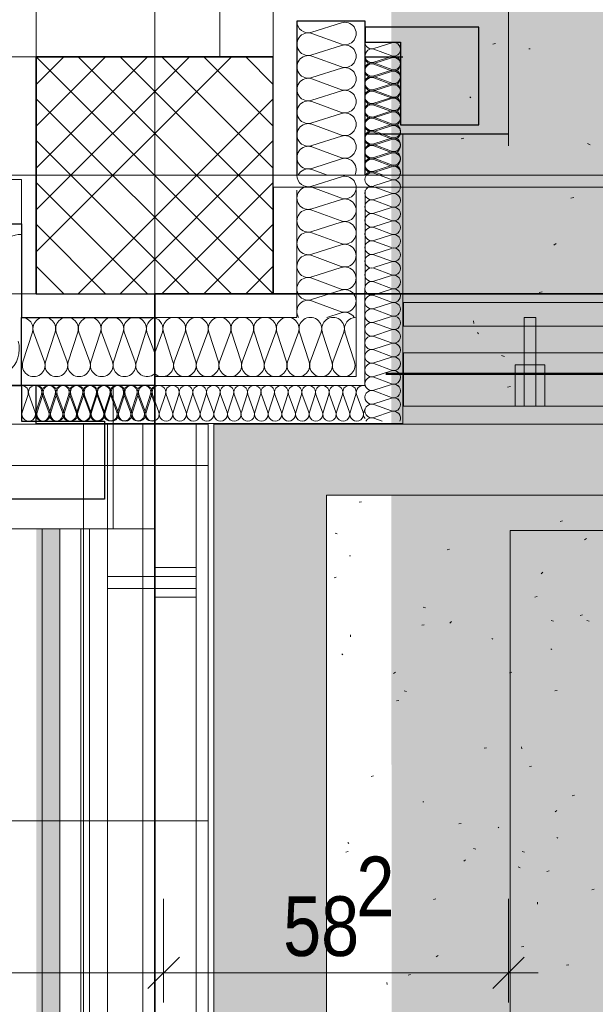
# Model space of a CAD drawing. Extents: x -420 to 300, y 62 to 1112.
# Tile 226 of 256: x -3 to 17, y 746 to 780. Entities that reach past the tile are written whole.
import ezdxf
from ezdxf.lldxf.tags import DXFTag

# ---------------------------------------------------------------- set-up
doc = ezdxf.new("R2010")
doc.units = 0
doc.layers.get('0').update_dxf_attribs({"lineweight": 13})
for name, color, linetype, lineweight, true_color in [('00_E_ST_Handlaufleuchte–Handlauf-Position', 7, 'Continuous', 5, 0x0000b2), ('30 -33 Aussenwände- 3 Aussenstützen', 7, 'Continuous', 50, 0x0000dd), ('30 -33 Aussenwände- 7 Fassade_ Elemente', 7, 'Continuous', 9, 0x00aacc), ('30 -34 Innenwände- 6 Elemente', 7, 'Continuous', 9, 0xff6633), ('30 -35 Decken- 1 Konstruktion-Träger- Stahlbeton', 7, 'Continuous', 13, 0x33aa00), ('30 -36 Dächer- 1 Konstruktion', 7, 'Continuous', 35, 0x6666cc), ('30 -36 Dächer- 3 Dachbeläge', 7, 'Continuous', 15, 0x9999ff), ('30 -36 Dächer- 4 Dachbekleidungen', 7, 'Continuous', 9, 0xccccff), ('60- 61 allgemeine Ausstattung- 4 Terrassen', 9, 'Continuous', 9, 0x808080), ('70 -72 Beschriftung- 1 Beschriftung allgemein', 7, 'Continuous', 9, 0xff6633), ('70 -76 Bemaßung- 2 Allgemein', 9, 'Continuous', 5, 0x808080), ('iwb_Layout BA_Markierung', 7, 'Continuous', 9, 0xbadcdc)]:
    doc.layers.add(name, color=color, linetype=linetype, lineweight=lineweight, true_color=true_color)
doc.layers.add('70 -71 Achsen- 1 Gebäudeachsen', color=7, linetype='STRICHPUNKT2-A06CPUWML0', lineweight=18)
doc.styles.get("Standard").update_dxf_attribs({"font": 'ARIALN.TTF'})
tags = doc.linetypes.add('grob-A06CPUWHL0', pattern=[14, 3, -8, 3]).pattern_tags.tags
tags[8:9] = [DXFTag(74, 4), DXFTag(75, 0), DXFTag(340, '0'), DXFTag(46, 0.0), DXFTag(50, 0.0), DXFTag(44, 0.0), DXFTag(45, 0.0)]
tags[6:7] = [DXFTag(74, 4), DXFTag(75, 0), DXFTag(340, '0'), DXFTag(46, 0.0), DXFTag(50, 0.0), DXFTag(44, 0.0), DXFTag(45, 0.0)]
tags[4:5] = [DXFTag(74, 4), DXFTag(75, 0), DXFTag(340, '0'), DXFTag(46, 0.0), DXFTag(50, 0.0), DXFTag(44, 0.0), DXFTag(45, 0.0)]
tags = doc.linetypes.add('STRICHPUNKT2-A06CPUWML0', pattern=[12.7, 6.35, -3.175, 0, -3.175]).pattern_tags.tags
tags[10:11] = [DXFTag(74, 4), DXFTag(75, 0), DXFTag(340, '0'), DXFTag(46, 0.0), DXFTag(50, 0.0), DXFTag(44, 0.0), DXFTag(45, 0.0)]
tags[8:9] = [DXFTag(74, 4), DXFTag(75, 0), DXFTag(340, '0'), DXFTag(46, 0.0), DXFTag(50, 0.0), DXFTag(44, 0.0), DXFTag(45, 0.0)]
tags[6:7] = [DXFTag(74, 4), DXFTag(75, 0), DXFTag(340, '0'), DXFTag(46, 0.0), DXFTag(50, 0.0), DXFTag(44, 0.0), DXFTag(45, 0.0)]
tags[4:5] = [DXFTag(74, 4), DXFTag(75, 0), DXFTag(340, '0'), DXFTag(46, 0.0), DXFTag(50, 0.0), DXFTag(44, 0.0), DXFTag(45, 0.0)]

# ---------------------------------------------------------------- blocks, each defined once
blk = doc.blocks.new('Polygon-A06CPUWBL0', base_point=(9.64, 86.518))
at = {"color": 0, "linetype": 'ByBlock', "lineweight": -2, "ltscale": 0.13}
blk.add_solid([(9.807, 86.695), (9.64, 1083.814), (76.501, 86.518), (76.501, 1083.814)], dxfattribs=at)
blk = doc.blocks.new('Referenz-A06CPUWNL0', base_point=(-395.238, 76.953))
at = {"layer": '30 -33 Aussenwände- 3 Aussenstützen', "color": 0, "lineweight": 9}
for p, q in [((-2.298, 778.453), (5.702, 770.453)), ((4.288, 778.453), (-2.298, 771.868)), ((2.874, 778.453), (-2.298, 773.282)), ((1.46, 778.453), (-2.298, 774.696)), ((0.045, 778.453), (-2.298, 776.11)), ((-1.369, 778.453), (-2.298, 777.524)), ((-0.884, 778.453), (5.702, 771.868)), ((0.531, 778.453), (5.702, 773.282)), ((1.945, 778.453), (5.702, 774.696)), ((3.359, 778.453), (5.702, 776.11)), ((4.773, 778.453), (5.702, 777.524)), ((-2.298, 777.039), (4.288, 770.453)), ((5.702, 777.039), (-0.884, 770.453)), ((-2.298, 775.625), (2.874, 770.453)), ((5.702, 775.625), (0.531, 770.453)), ((1.702, 775.453), (1.702, 773.453)), ((-2.298, 774.211), (1.46, 770.453)), ((0.702, 774.453), (2.702, 774.453)), ((5.702, 774.211), (1.945, 770.453)), ((-2.298, 772.797), (0.045, 770.453)), ((5.702, 772.797), (3.359, 770.453)), ((-2.298, 771.382), (-1.369, 770.453)), ((5.702, 771.382), (4.773, 770.453))]:
    blk.add_line(p, q, dxfattribs=at)
at = {"layer": '30 -33 Aussenwände- 3 Aussenstützen', "color": 0, "linetype": 'Continuous', "lineweight": 25, "ltscale": 0.25}
for p, q in [((5.702, 778.453), (-2.298, 778.453)), ((-2.298, 778.453), (-2.298, 770.453)), ((5.702, 770.453), (5.702, 778.453)), ((-2.298, 770.453), (5.702, 770.453))]:
    blk.add_line(p, q, dxfattribs=at)
at = {"layer": '30 -33 Aussenwände- 7 Fassade_ Elemente', "color": 0, "linetype": 'grob-A06CPUWHL0', "ltscale": 0.13}
blk.add_line((13.642, 775.453), (13.642, 833.453), dxfattribs=at)
at = {"layer": '30 -33 Aussenwände- 7 Fassade_ Elemente', "color": 0, "linetype": 'Continuous', "lineweight": 18, "ltscale": 0.18}
for p, q in [((3.902, 778.453), (3.902, 780.853)), ((5.702, 780.853), (5.702, 778.453)), ((5.702, 778.453), (3.902, 778.453))]:
    blk.add_line(p, q, dxfattribs=at)
at = {"layer": '30 -33 Aussenwände- 7 Fassade_ Elemente', "color": 0, "linetype": 'Continuous', "lineweight": 25, "ltscale": 0.25}
for p, q in [((8.802, 779.653), (6.502, 779.653)), ((6.502, 779.653), (6.502, 774.453)), ((8.802, 774.453), (8.802, 779.653)), ((12.642, 779.453), (8.802, 779.453)), ((8.802, 779.453), (8.802, 778.953)), ((12.642, 776.153), (12.642, 779.453)), ((8.802, 778.953), (10.002, 778.953)), ((10.002, 778.953), (10.002, 776.153)), ((8.799, 778.45), (10.079, 778.45)), ((10.002, 776.153), (12.642, 776.153)), ((8.802, 775.853), (13.642, 775.853)), ((-145.798, 772.813), (-2.798, 772.813)), ((-2.798, 772.813), (-2.798, 769.653)), ((-2.798, 769.653), (1.702, 769.653)), ((-2.798, 767.353), (-2.798, 769.653)), ((-2.798, 769.653), (1.702, 769.653)), ((1.702, 767.353), (-150.298, 767.353)), ((-3.298, 767.353), (-2.798, 767.353)), ((1.702, 767.353), (-2.798, 767.353)), ((-2.798, 767.353), (-2.798, 766.153)), ((-2.298, 766.073), (-2.298, 767.353)), ((-2.798, 766.153), (0.002, 766.153)), ((0.002, 766.153), (0.002, 763.513)), ((0.002, 763.513), (-3.298, 763.513))]:
    blk.add_line(p, q, dxfattribs=at)
at = {"layer": '30 -33 Aussenwände- 7 Fassade_ Elemente', "color": 0, "linetype": 'Continuous', "ltscale": 0.13}
for p, q in [((7.002, 779.284), (8.002, 779.605)), ((8.002, 778.877), (7.002, 779.246)), ((7.002, 778.518), (8.002, 778.839)), ((9.102, 778.732), (9.703, 778.924)), ((8.002, 778.111), (7.002, 778.48)), ((9.702, 778.487), (9.102, 778.709)), ((9.099, 778.228), (9.699, 778.421)), ((9.699, 777.984), (9.099, 778.206)), ((9.102, 778.272), (9.702, 778.464)), ((9.702, 778.027), (9.102, 778.249)), ((7.002, 777.752), (8.002, 778.073)), ((9.099, 777.769), (9.699, 777.962)), ((9.099, 777.769), (9.699, 777.962)), ((9.102, 777.812), (9.702, 778.005)), ((8.002, 777.345), (7.002, 777.714)), ((9.699, 777.524), (9.099, 777.746)), ((9.699, 777.524), (9.099, 777.746)), ((9.099, 777.309), (9.699, 777.502)), ((9.101, 777.353), (9.702, 777.545)), ((9.702, 777.568), (9.102, 777.79)), ((7.002, 776.986), (8.002, 777.307)), ((9.699, 777.065), (9.099, 777.287)), ((9.701, 777.108), (9.101, 777.33)), ((8.002, 776.578), (7.002, 776.948)), ((9.099, 776.849), (9.699, 777.042)), ((9.699, 776.605), (9.099, 776.827)), ((9.101, 776.893), (9.701, 777.085)), ((9.701, 776.648), (9.101, 776.871)), ((7.002, 776.22), (8.002, 776.541)), ((9.099, 776.39), (9.699, 776.583)), ((9.101, 776.433), (9.701, 776.626)), ((8.002, 775.812), (7.002, 776.182)), ((9.699, 776.146), (9.099, 776.367)), ((9.1, 775.974), (9.7, 776.166)), ((9.7, 776.189), (9.101, 776.411)), ((9.099, 775.93), (9.699, 776.123)), ((9.699, 775.686), (9.099, 775.908)), ((9.7, 775.729), (9.1, 775.951)), ((10.082, 775.853), (10.082, 766.073)), ((7.002, 775.454), (8.002, 775.775)), ((9.099, 775.471), (9.699, 775.663)), ((9.1, 775.514), (9.7, 775.707)), ((9.7, 775.269), (9.1, 775.492)), ((1.702, 773.453), (1.702, 775.453)), ((1.702, 773.453), (1.702, 775.453)), ((1.702, 773.453), (1.702, 775.453)), ((8.002, 775.046), (7.002, 775.416)), ((9.699, 775.226), (9.099, 775.448)), ((9.099, 775.011), (9.699, 775.204)), ((9.1, 775.055), (9.7, 775.247)), ((7.002, 774.687), (8.002, 775.009)), ((9.699, 774.767), (9.099, 774.988)), ((9.699, 774.81), (9.1, 775.032)), ((7.002, 774.65), (7.534, 774.453)), ((9.099, 774.595), (9.699, 774.787)), ((9.099, 774.551), (9.699, 774.744)), ((9.099, 774.572), (9.421, 774.453)), ((9.699, 774.307), (9.099, 774.529)), ((-2.798, 774.313), (-145.798, 774.313)), ((-2.798, 767.353), (-2.798, 774.313)), ((2.702, 774.453), (0.702, 774.453)), ((0.702, 774.453), (2.702, 774.453)), ((2.702, 774.453), (0.702, 774.453)), ((7.002, 774.084), (8.003, 774.405)), ((9.099, 774.092), (9.699, 774.285)), ((6.502, 773.953), (6.499, 769.653)), ((8.002, 773.676), (7.002, 774.047)), ((8.502, 773.952), (8.497, 767.653)), ((8.802, 773.952), (8.797, 767.353)), ((9.699, 773.847), (9.099, 774.069)), ((9.099, 773.632), (9.699, 773.825)), ((7.002, 773.318), (8.002, 773.639)), ((7.002, 773.318), (8.002, 773.639)), ((9.699, 773.388), (9.099, 773.61)), ((8.001, 772.91), (7.002, 773.281)), ((8.001, 772.91), (7.002, 773.281)), ((9.099, 773.172), (9.699, 773.365)), ((7.001, 772.552), (8.001, 772.873)), ((9.699, 772.928), (9.099, 773.15)), ((9.099, 772.713), (9.699, 772.906)), ((8.001, 772.144), (7.001, 772.515)), ((9.699, 772.468), (9.099, 772.69)), ((9.099, 772.253), (9.699, 772.446)), ((9.699, 772.009), (9.099, 772.231)), ((7.001, 771.786), (8.001, 772.107)), ((7.001, 771.786), (8.001, 772.107)), ((9.099, 771.794), (9.699, 771.986)), ((8, 771.378), (7.001, 771.749)), ((8, 771.378), (7.001, 771.749)), ((9.699, 771.549), (9.099, 771.771)), ((9.099, 771.334), (9.699, 771.527)), ((7, 771.02), (8, 771.341)), ((7, 771.02), (8, 771.341)), ((9.699, 771.09), (9.099, 771.311)), ((8, 770.612), (7, 770.982)), ((9.099, 770.874), (9.699, 771.067)), ((9.699, 770.63), (9.099, 770.852)), ((6.999, 770.254), (8, 770.575)), ((9.099, 770.415), (9.699, 770.607)), ((7.999, 769.846), (6.999, 770.216)), ((9.699, 770.17), (9.099, 770.392)), ((9.099, 769.955), (9.699, 770.148)), ((9.699, 769.711), (9.099, 769.932)), ((6.499, 769.653), (1.702, 769.653)), ((7.513, 769.653), (7.999, 769.808)), ((9.099, 769.495), (9.699, 769.688)), ((9.699, 769.251), (9.099, 769.473)), ((9.099, 769.036), (9.699, 769.229)), ((-2.428, 769.153), (-2.75, 768.153)), ((-2.021, 768.153), (-2.391, 769.153)), ((-1.662, 769.153), (-1.983, 768.153)), ((-1.662, 769.153), (-1.983, 768.153)), ((-1.255, 768.153), (-1.625, 769.153)), ((-1.255, 768.153), (-1.625, 769.153)), ((-0.896, 769.153), (-1.217, 768.153)), ((-0.489, 768.153), (-0.859, 769.153)), ((-0.13, 769.153), (-0.451, 768.153)), ((-0.13, 769.153), (-0.451, 768.153)), ((0.277, 768.153), (-0.092, 769.153)), ((0.277, 768.153), (-0.092, 769.153)), ((0.636, 769.153), (0.315, 768.153)), ((0.636, 769.153), (0.315, 768.153)), ((1.043, 768.153), (0.674, 769.153)), ((1.402, 769.153), (1.081, 768.153)), ((1.44, 769.153), (1.702, 768.443)), ((1.959, 769.153), (1.702, 768.458)), ((1.997, 769.153), (2.318, 768.153)), ((2.356, 768.153), (2.726, 769.153)), ((2.763, 769.153), (3.084, 768.153)), ((2.763, 769.153), (3.084, 768.153)), ((3.122, 768.153), (3.492, 769.153)), ((3.122, 768.153), (3.492, 769.153)), ((3.529, 769.153), (3.85, 768.153)), ((3.529, 769.153), (3.85, 768.153)), ((3.888, 768.153), (4.258, 769.153)), ((4.295, 769.153), (4.616, 768.153)), ((4.654, 768.153), (5.024, 769.153)), ((5.061, 769.153), (5.383, 768.153)), ((5.42, 768.153), (5.79, 769.153)), ((5.827, 769.153), (6.149, 768.153)), ((6.186, 768.153), (6.556, 769.153)), ((6.593, 769.153), (6.915, 768.153)), ((6.952, 768.153), (7.322, 769.153)), ((6.952, 768.153), (7.322, 769.153)), ((7.359, 769.153), (7.681, 768.153)), ((7.359, 769.153), (7.681, 768.153)), ((7.718, 768.153), (8.088, 769.153)), ((8.125, 769.153), (8.447, 768.153)), ((9.699, 768.791), (9.099, 769.013)), ((9.099, 768.576), (9.699, 768.769)), ((9.699, 768.332), (9.099, 768.554)), ((9.099, 768.116), (9.699, 768.309)), ((9.699, 767.872), (9.099, 768.094)), ((9.099, 767.657), (9.699, 767.85)), ((8.497, 767.653), (1.702, 767.653)), ((9.699, 767.413), (9.099, 767.634)), ((0.302, 767.353), (-2.798, 767.353)), ((-2.298, 766.073), (-2.298, 767.353)), ((0.302, 762.513), (0.302, 767.353)), ((8.797, 767.353), (1.702, 767.353)), ((9.099, 767.197), (9.699, 767.39)), ((9.099, 767.197), (9.699, 767.39)), ((9.699, 766.953), (9.099, 767.175)), ((9.699, 766.953), (9.099, 767.175)), ((-2.576, 767.053), (-2.768, 766.453)), ((-2.331, 766.453), (-2.553, 767.053)), ((-2.116, 767.054), (-2.309, 766.453)), ((-2.116, 767.054), (-2.309, 766.453)), ((-2.076, 767.053), (-2.269, 766.453)), ((-1.871, 766.454), (-2.094, 767.054)), ((-1.871, 766.454), (-2.094, 767.054)), ((-1.832, 766.453), (-2.053, 767.053)), ((-1.657, 767.054), (-1.849, 766.454)), ((-1.616, 767.053), (-1.809, 766.453)), ((-1.616, 767.053), (-1.809, 766.453)), ((-1.412, 766.454), (-1.634, 767.054)), ((-1.372, 766.453), (-1.594, 767.053)), ((-1.372, 766.453), (-1.594, 767.053)), ((-1.197, 767.054), (-1.389, 766.454)), ((-1.157, 767.053), (-1.35, 766.453)), ((-0.952, 766.455), (-1.174, 767.054)), ((-0.912, 766.453), (-1.134, 767.053)), ((-0.737, 767.055), (-0.93, 766.455)), ((-0.697, 767.053), (-0.89, 766.453)), ((-0.493, 766.455), (-0.715, 767.055)), ((-0.453, 766.453), (-0.675, 767.053)), ((-0.278, 767.055), (-0.47, 766.455)), ((-0.237, 767.053), (-0.43, 766.453)), ((-0.033, 766.455), (-0.255, 767.055)), ((0.007, 766.453), (-0.215, 767.053)), ((0.182, 767.055), (-0.01, 766.455)), ((0.222, 767.053), (0.029, 766.453)), ((0.427, 766.456), (0.204, 767.055)), ((0.467, 766.453), (0.245, 767.053)), ((0.642, 767.056), (0.449, 766.456)), ((0.642, 767.056), (0.449, 766.456)), ((0.682, 767.053), (0.489, 766.453)), ((0.886, 766.456), (0.664, 767.056)), ((0.886, 766.456), (0.664, 767.056)), ((0.926, 766.453), (0.704, 767.053)), ((1.101, 767.056), (0.909, 766.456)), ((1.101, 767.056), (0.909, 766.456)), ((1.141, 767.053), (0.949, 766.453)), ((1.346, 766.456), (1.124, 767.056)), ((1.386, 766.453), (1.164, 767.053)), ((1.561, 767.056), (1.368, 766.456)), ((1.601, 767.053), (1.408, 766.453)), ((1.583, 767.056), (1.703, 766.735)), ((1.845, 766.453), (1.624, 767.053)), ((2.061, 767.053), (1.868, 766.453)), ((2.305, 766.453), (2.083, 767.053)), ((2.52, 767.053), (2.328, 766.453)), ((2.765, 766.453), (2.543, 767.053)), ((2.98, 767.053), (2.787, 766.453)), ((3.224, 766.453), (3.002, 767.053)), ((3.44, 767.053), (3.247, 766.453)), ((3.684, 766.453), (3.462, 767.053)), ((3.899, 767.053), (3.706, 766.453)), ((4.144, 766.453), (3.922, 767.053)), ((4.359, 767.053), (4.166, 766.453)), ((4.603, 766.453), (4.381, 767.053)), ((4.819, 767.053), (4.626, 766.453)), ((5.063, 766.453), (4.841, 767.053)), ((5.278, 767.053), (5.085, 766.453)), ((5.522, 766.453), (5.301, 767.053)), ((5.738, 767.053), (5.545, 766.453)), ((5.982, 766.453), (5.76, 767.053)), ((6.197, 767.053), (6.005, 766.453)), ((6.442, 766.453), (6.22, 767.053)), ((6.657, 767.053), (6.464, 766.453)), ((6.901, 766.453), (6.68, 767.053)), ((7.117, 767.053), (6.924, 766.453)), ((7.361, 766.453), (7.139, 767.053)), ((7.576, 767.053), (7.383, 766.453)), ((7.576, 767.053), (7.383, 766.453)), ((7.821, 766.453), (7.599, 767.053)), ((7.821, 766.453), (7.599, 767.053)), ((8.036, 767.053), (7.843, 766.453)), ((8.036, 767.053), (7.843, 766.453)), ((8.28, 766.453), (8.058, 767.053)), ((8.496, 767.053), (8.303, 766.453)), ((8.74, 766.453), (8.518, 767.053)), ((9.099, 766.738), (9.699, 766.93)), ((9.099, 766.738), (9.699, 766.93)), ((8.802, 766.578), (8.762, 766.453)), ((9.699, 766.493), (9.099, 766.715)), ((9.099, 766.278), (9.699, 766.471)), ((9.099, 766.255), (9.375, 766.153)), ((10.082, 766.073), (-2.298, 766.073)), ((-148.898, 762.513), (0.302, 762.513))]:
    blk.add_line(p, q, dxfattribs=at)
for centre, major_axis, end_param in [((6.885, 779.648), (-0.383, 0.005), 1.896254), ((8.12, 779.241), (-0.117, -0.364), 3.765224), ((6.885, 778.882), (0.117, 0.364), 3.764652), ((8.12, 778.475), (-0.117, -0.364), 3.765224), ((9.032, 778.95), (-0.23, 0.003), 1.896254), ((9.773, 778.705), (-0.071, -0.219), 3.765224), ((6.885, 778.116), (0.117, 0.364), 3.764652), ((9.032, 778.491), (0.071, 0.219), 3.764652), ((9.772, 778.246), (-0.071, -0.219), 3.765224), ((9.029, 777.987), (0.07, 0.219), 3.764652), ((9.029, 777.987), (0.07, 0.219), 3.764652), ((9.031, 778.031), (0.071, 0.219), 3.764652), ((9.029, 778.447), (-0.23, 0.003), 1.896254), ((9.769, 778.203), (-0.07, -0.219), 3.765224), ((8.12, 777.709), (-0.117, -0.364), 3.765224), ((9.031, 777.571), (0.071, 0.219), 3.764652), ((9.769, 777.743), (-0.07, -0.219), 3.765224), ((9.769, 777.743), (-0.07, -0.219), 3.765224), ((9.772, 777.786), (-0.071, -0.219), 3.765224), ((6.885, 777.35), (0.117, 0.364), 3.764652), ((9.029, 777.528), (0.07, 0.219), 3.764652), ((9.029, 777.528), (0.07, 0.219), 3.764652), ((9.769, 777.283), (-0.07, -0.219), 3.765224), ((9.772, 777.326), (-0.071, -0.219), 3.765224), ((8.12, 776.943), (-0.117, -0.364), 3.765224), ((9.029, 777.068), (0.07, 0.219), 3.764652), ((9.031, 777.112), (0.071, 0.219), 3.764652), ((6.885, 776.584), (0.117, 0.364), 3.764652), ((6.885, 776.584), (0.117, 0.364), 1.254884), ((9.029, 776.608), (0.07, 0.219), 3.764652), ((9.03, 776.652), (0.071, 0.219), 3.764652), ((9.769, 776.824), (-0.07, -0.219), 3.765224), ((9.771, 776.867), (-0.071, -0.219), 3.765224), ((6.885, 776.584), (-0.31, 0.225), 1.254884), ((8.12, 776.177), (-0.117, -0.364), 3.765224), ((8.12, 776.177), (0.31, 0.225), 1.255075), ((9.769, 776.364), (-0.07, -0.219), 3.765224), ((9.771, 776.407), (-0.071, -0.219), 3.765224), ((6.885, 775.818), (0.117, 0.364), 3.764652), ((6.885, 776.584), (-0.31, -0.225), 1.254884), ((6.885, 775.818), (0.117, 0.364), 1.254884), ((8.12, 776.177), (0.31, -0.225), 1.255075), ((9.029, 776.149), (0.07, 0.219), 3.764652), ((9.03, 776.192), (0.071, 0.219), 3.764652), ((9.769, 775.904), (-0.07, -0.219), 3.765224), ((9.771, 775.948), (-0.071, -0.219), 3.765224), ((6.885, 775.818), (-0.31, 0.225), 1.254884), ((8.12, 776.177), (-0.117, -0.364), 1.255075), ((8.12, 775.411), (-0.117, -0.364), 3.765224), ((8.12, 775.411), (0.31, 0.225), 1.255075), ((9.029, 775.689), (0.07, 0.219), 3.764652), ((9.03, 775.733), (0.071, 0.219), 3.764652), ((9.03, 775.733), (-0.186, 0.135), 1.254884), ((9.03, 775.733), (0.071, 0.219), 1.254884), ((6.885, 775.818), (-0.31, -0.225), 1.254884), ((8.12, 775.411), (0.31, -0.225), 1.255075), ((9.029, 775.273), (0.071, 0.219), 3.764652), ((9.03, 775.733), (-0.186, -0.135), 1.254884), ((9.029, 775.273), (0.071, 0.219), 1.254884), ((9.769, 775.445), (-0.07, -0.219), 3.765224), ((9.77, 775.488), (-0.071, -0.219), 3.765224), ((9.77, 775.488), (0.186, 0.135), 1.255075), ((9.77, 775.488), (0.186, -0.135), 1.255075), ((6.885, 775.052), (-0.31, 0.225), 1.254884), ((6.885, 775.052), (0.117, 0.364), 1.254884), ((8.12, 775.411), (-0.117, -0.364), 1.255075), ((9.029, 775.23), (0.07, 0.219), 3.764652), ((9.029, 775.273), (-0.186, 0.135), 1.254884), ((9.77, 775.028), (-0.071, -0.219), 3.765224), ((9.769, 774.985), (-0.07, -0.219), 3.765224), ((9.77, 775.488), (-0.071, -0.219), 1.255075), ((9.77, 775.028), (0.186, 0.135), 1.255075), ((9.77, 775.028), (0.186, -0.135), 1.255075), ((6.885, 775.052), (-0.31, -0.225), 1.254884), ((8.12, 774.645), (0.332, -0.191), 2.405647), ((9.029, 774.77), (0.07, 0.219), 3.764652), ((9.029, 774.814), (-0.186, 0.135), 1.254884), ((9.029, 775.273), (-0.186, -0.135), 1.254884), ((9.029, 774.814), (0.071, 0.219), 1.254884), ((9.77, 775.028), (-0.071, -0.219), 1.255075), ((6.885, 774.286), (0.117, 0.364), 1.428714), ((9.029, 774.31), (0.07, 0.219), 3.764652), ((9.029, 774.354), (0.071, 0.219), 1.434048), ((9.029, 774.814), (-0.186, -0.135), 1.254884), ((9.77, 774.569), (0.198, -0.116), 2.411197), ((9.769, 774.526), (-0.07, -0.219), 3.765224), ((6.885, 774.449), (-0.383, 0.006), 1.896254), ((8.12, 774.04), (-0.118, -0.364), 3.765224), ((9.769, 774.066), (-0.07, -0.219), 3.765224), ((6.885, 773.683), (0.118, 0.364), 3.764652), ((6.885, 773.683), (0.118, 0.364), 3.764652), ((9.029, 773.851), (0.07, 0.219), 3.764652), ((9.769, 773.606), (-0.07, -0.219), 3.765224), ((8.119, 773.274), (-0.118, -0.364), 3.765224), ((8.119, 773.274), (-0.118, -0.364), 3.765224), ((9.029, 773.391), (0.07, 0.219), 3.764652), ((6.884, 772.916), (0.118, 0.364), 3.764652), ((6.884, 772.916), (0.118, 0.364), 3.764652), ((9.029, 772.931), (0.07, 0.219), 3.764652), ((9.769, 773.147), (-0.07, -0.219), 3.765224), ((8.119, 772.508), (-0.118, -0.364), 3.765224), ((9.769, 772.687), (-0.07, -0.219), 3.765224), ((6.884, 772.15), (0.118, 0.364), 3.764652), ((6.884, 772.15), (0.118, 0.364), 1.254884), ((9.029, 772.472), (0.07, 0.219), 3.764652), ((-2.811, 771.535), (0.013, 0.918), 1.896254), ((6.884, 772.15), (-0.31, 0.225), 1.254884), ((9.029, 772.012), (0.07, 0.219), 3.764652), ((9.769, 772.227), (-0.07, -0.219), 3.765224), ((6.884, 772.15), (-0.31, -0.224), 1.254884), ((8.118, 771.742), (-0.118, -0.364), 3.765224), ((8.118, 771.742), (0.31, 0.224), 1.255075), ((8.118, 771.742), (0.31, -0.225), 1.255075), ((9.769, 771.768), (-0.07, -0.219), 3.765224), ((6.883, 771.384), (0.118, 0.364), 3.764652), ((6.883, 771.384), (-0.31, 0.225), 1.254884), ((6.883, 771.384), (0.118, 0.364), 1.254884), ((8.118, 771.742), (-0.118, -0.364), 1.255075), ((9.029, 771.552), (0.07, 0.219), 3.764652), ((9.769, 771.308), (-0.07, -0.219), 3.765224), ((8.117, 770.976), (-0.118, -0.364), 3.765224), ((8.117, 770.976), (0.31, 0.224), 1.255075), ((8.117, 770.976), (0.31, -0.225), 1.255075), ((9.029, 771.093), (0.07, 0.219), 3.764652), ((6.882, 770.618), (-0.31, 0.225), 1.254884), ((6.883, 771.384), (-0.31, -0.224), 1.254884), ((6.882, 770.618), (0.118, 0.364), 1.254884), ((9.029, 770.633), (0.07, 0.219), 3.764652), ((9.769, 770.849), (-0.07, -0.219), 3.765224), ((8.117, 770.976), (-0.118, -0.364), 1.255075), ((8.117, 770.21), (0.31, 0.224), 1.255075), ((9.769, 770.389), (-0.07, -0.219), 3.765224), ((6.882, 769.852), (0.118, 0.364), 2.429518), ((6.882, 770.618), (-0.31, -0.224), 1.254884), ((8.117, 770.21), (0.31, -0.225), 1.255075), ((9.029, 770.174), (0.07, 0.219), 3.764652), ((9.769, 769.929), (-0.07, -0.219), 3.765224), ((8.117, 770.21), (-0.118, -0.364), 1.255075), ((8.116, 769.444), (0.321, 0.208), 1.307885), ((9.029, 769.714), (0.07, 0.219), 3.764652), ((-2.792, 769.271), (0.364, -0.117), 1.896254), ((-2.026, 769.271), (0.364, -0.117), 3.764652), ((-2.026, 769.271), (0.364, -0.117), 3.764652), ((-1.26, 769.271), (0.364, -0.117), 3.764652), ((-1.26, 769.271), (0.364, -0.117), 3.764652), ((-0.494, 769.271), (0.364, -0.117), 3.764652), ((-0.494, 769.271), (-0.225, 0.31), 1.254884), ((-0.494, 769.271), (0.225, 0.31), 1.254884), ((-0.494, 769.271), (0.364, -0.117), 1.254884), ((0.272, 769.271), (0.364, -0.117), 3.764652), ((0.272, 769.271), (-0.225, 0.31), 1.254884), ((0.272, 769.271), (0.225, 0.31), 1.254884), ((0.272, 769.271), (0.364, -0.117), 1.254884), ((1.038, 769.271), (-0.225, 0.31), 1.254884), ((1.038, 769.271), (0.225, 0.31), 1.254884), ((1.038, 769.271), (0.364, -0.117), 1.254884), ((1.804, 769.271), (-0.102, 0.369), 1.613483), ((1.595, 769.271), (0.364, -0.117), 1.598679), ((2.361, 769.271), (-0.225, 0.31), 1.254884), ((2.361, 769.271), (0.225, 0.31), 1.254884), ((2.361, 769.271), (0.364, -0.117), 1.254884), ((3.127, 769.271), (0.364, -0.117), 3.764652), ((3.127, 769.271), (-0.225, 0.31), 1.254884), ((3.127, 769.271), (0.225, 0.31), 1.254884), ((3.127, 769.271), (0.364, -0.117), 1.254884), ((3.893, 769.271), (0.364, -0.117), 3.764652), ((3.893, 769.271), (-0.225, 0.31), 1.254884), ((3.893, 769.271), (0.225, 0.31), 1.254884), ((3.893, 769.271), (0.364, -0.117), 1.254884), ((4.659, 769.271), (0.364, -0.117), 3.764652), ((5.425, 769.271), (0.364, -0.117), 3.764652), ((6.191, 769.271), (0.364, -0.117), 3.764652), ((6.958, 769.271), (0.364, -0.117), 3.764652), ((6.958, 769.271), (0.364, -0.117), 3.764652), ((7.724, 769.271), (0.364, -0.117), 3.764652), ((7.724, 769.271), (0.364, -0.117), 3.764652), ((8.49, 769.271), (0.005, 0.383), 1.896254), ((9.029, 769.254), (0.07, 0.219), 3.764652), ((9.769, 769.47), (-0.07, -0.219), 3.765224), ((9.769, 769.01), (-0.07, -0.219), 3.765224), ((-3.788, 768.572), (-0.874, 0.282), 3.765224), ((9.029, 768.795), (0.07, 0.219), 3.764652), ((9.029, 768.335), (0.07, 0.219), 3.764652), ((9.769, 768.55), (-0.07, -0.219), 3.765224), ((9.769, 768.091), (-0.07, -0.219), 3.765224), ((-2.385, 768.036), (-0.364, 0.117), 3.765224), ((-1.619, 768.036), (-0.364, 0.117), 3.765224), ((-1.619, 768.036), (-0.364, 0.117), 3.765224), ((-0.853, 768.036), (-0.364, 0.117), 3.765224), ((-0.087, 768.036), (-0.364, 0.117), 3.765224), ((-0.087, 768.036), (-0.364, 0.117), 1.255075), ((-0.087, 768.036), (0.225, -0.31), 1.255075), ((0.679, 768.036), (-0.364, 0.117), 3.765224), ((0.679, 768.036), (-0.364, 0.117), 1.255075), ((0.679, 768.036), (0.225, -0.31), 1.255075), ((1.445, 768.036), (-0.364, 0.117), 2.619647), ((1.954, 768.036), (-0.252, -0.288), 2.600578), ((2.72, 768.036), (-0.364, 0.117), 3.765224), ((2.72, 768.036), (-0.364, 0.117), 1.255075), ((2.72, 768.036), (0.225, -0.31), 1.255075), ((3.486, 768.036), (-0.364, 0.117), 3.765224), ((3.486, 768.036), (-0.364, 0.117), 1.255075), ((3.486, 768.036), (0.225, -0.31), 1.255075), ((4.252, 768.036), (-0.364, 0.117), 3.765224), ((5.018, 768.036), (-0.364, 0.117), 3.765224), ((5.784, 768.036), (-0.364, 0.117), 3.765224), ((6.55, 768.036), (-0.364, 0.117), 3.765224), ((7.316, 768.036), (-0.364, 0.117), 3.765224), ((7.316, 768.036), (-0.364, 0.117), 3.765224), ((8.082, 768.036), (-0.364, 0.117), 3.765224), ((9.029, 767.875), (0.07, 0.219), 3.764652), ((9.769, 767.631), (-0.07, -0.219), 3.765224), ((-0.087, 768.036), (-0.225, -0.31), 1.255075), ((0.679, 768.036), (-0.225, -0.31), 1.255075), ((2.72, 768.036), (-0.225, -0.31), 1.255075), ((3.486, 768.036), (-0.225, -0.31), 1.255075), ((9.029, 767.416), (0.07, 0.219), 3.764652), ((9.029, 767.416), (-0.186, 0.135), 1.254884), ((9.029, 767.416), (0.07, 0.219), 1.254884), ((-2.795, 767.123), (0.219, -0.07), 1.896254), ((-2.335, 767.124), (0.219, -0.07), 3.764652), ((-2.335, 767.124), (0.219, -0.07), 3.764652), ((-2.295, 767.124), (0.219, -0.07), 1.896254), ((-1.875, 767.124), (0.219, -0.07), 3.764652), ((-1.875, 767.124), (0.219, -0.07), 3.764652), ((-1.835, 767.124), (0.219, -0.07), 3.764652), ((-1.835, 767.124), (0.219, -0.07), 3.764652), ((-1.416, 767.125), (0.219, -0.07), 3.764652), ((-1.375, 767.124), (0.219, -0.07), 3.764652), ((-1.375, 767.124), (0.219, -0.07), 3.764652), ((-0.956, 767.125), (0.219, -0.07), 3.764652), ((-0.916, 767.124), (0.219, -0.07), 3.764652), ((-0.496, 767.125), (0.219, -0.07), 3.764652), ((-0.456, 767.124), (0.219, -0.07), 3.764652), ((-0.037, 767.126), (0.219, -0.07), 3.764652), ((0.004, 767.124), (0.219, -0.07), 3.764652), ((0.423, 767.126), (0.219, -0.07), 3.764652), ((0.423, 767.126), (-0.135, 0.186), 1.254884), ((0.463, 767.124), (0.219, -0.07), 3.764652), ((0.423, 767.126), (0.135, 0.186), 1.254884), ((0.423, 767.126), (0.219, -0.07), 1.254884), ((0.883, 767.126), (0.219, -0.07), 3.764652), ((0.883, 767.126), (-0.135, 0.186), 1.254884), ((0.923, 767.124), (0.219, -0.07), 3.764652), ((0.883, 767.126), (0.135, 0.186), 1.254884), ((0.883, 767.126), (0.219, -0.07), 1.254884), ((1.342, 767.127), (-0.135, 0.186), 1.254884), ((1.383, 767.124), (0.219, -0.07), 3.764652), ((1.342, 767.127), (0.135, 0.186), 1.254884), ((1.342, 767.127), (0.219, -0.07), 1.254884), ((1.802, 767.127), (-0.1, 0.207), 1.434048), ((1.842, 767.124), (0.219, -0.07), 3.764652), ((2.302, 767.124), (0.219, -0.07), 3.764652), ((2.761, 767.124), (0.219, -0.07), 3.764652), ((3.221, 767.124), (0.219, -0.07), 3.764652), ((3.681, 767.124), (0.219, -0.07), 3.764652), ((4.14, 767.124), (0.219, -0.07), 3.764652), ((4.6, 767.124), (0.219, -0.07), 3.764652), ((5.06, 767.124), (0.219, -0.07), 3.764652), ((5.519, 767.124), (0.219, -0.07), 3.764652), ((5.979, 767.124), (0.219, -0.07), 3.764652), ((6.438, 767.124), (0.219, -0.07), 3.764652), ((6.898, 767.124), (0.219, -0.07), 3.764652), ((7.358, 767.124), (0.219, -0.07), 3.764652), ((7.358, 767.124), (-0.135, 0.186), 1.254884), ((7.358, 767.124), (0.135, 0.186), 1.254884), ((7.358, 767.124), (0.219, -0.07), 1.254884), ((7.817, 767.124), (0.219, -0.07), 3.764652), ((7.817, 767.124), (-0.135, 0.186), 1.254884), ((7.817, 767.124), (0.135, 0.186), 1.254884), ((7.817, 767.124), (0.219, -0.07), 1.254884), ((8.277, 767.124), (-0.135, 0.186), 1.254884), ((8.277, 767.124), (0.135, 0.186), 1.254884), ((8.277, 767.124), (0.219, -0.07), 1.254884), ((8.737, 767.124), (0.066, 0.22), 2.172087), ((9.029, 766.956), (0.07, 0.219), 3.764652), ((9.029, 767.416), (-0.186, -0.135), 1.254884), ((9.029, 766.956), (0.07, 0.219), 1.254884), ((9.769, 767.171), (-0.07, -0.219), 3.765224), ((9.769, 767.171), (0.186, 0.135), 1.255075), ((9.769, 767.171), (0.186, -0.135), 1.255075), ((9.029, 766.956), (-0.186, 0.135), 1.254884), ((9.769, 767.171), (-0.07, -0.219), 1.255075), ((9.769, 766.712), (-0.07, -0.219), 3.765224), ((9.769, 766.712), (0.186, 0.135), 1.255075), ((9.769, 766.712), (0.186, -0.135), 1.255075), ((9.029, 766.496), (-0.186, 0.135), 1.254884), ((9.029, 766.956), (-0.186, -0.135), 1.254884), ((9.029, 766.496), (0.07, 0.219), 1.254884), ((9.769, 766.712), (-0.07, -0.219), 1.255075), ((-2.55, 766.383), (-0.219, 0.07), 3.765224), ((-2.09, 766.383), (-0.219, 0.07), 3.765224), ((-2.09, 766.383), (-0.219, 0.07), 3.765224), ((-2.05, 766.383), (-0.219, 0.07), 3.765224), ((-1.63, 766.384), (-0.219, 0.07), 3.765224), ((-1.591, 766.383), (-0.219, 0.07), 3.765224), ((-1.591, 766.383), (-0.219, 0.07), 3.765224), ((-1.171, 766.384), (-0.219, 0.07), 3.765224), ((-1.131, 766.383), (-0.219, 0.07), 3.765224), ((-0.711, 766.384), (-0.219, 0.07), 3.765224), ((-0.671, 766.383), (-0.219, 0.07), 3.765224), ((-0.251, 766.385), (-0.219, 0.07), 3.765224), ((-0.212, 766.383), (-0.219, 0.07), 3.765224), ((0.208, 766.385), (-0.219, 0.07), 3.765224), ((0.248, 766.383), (-0.219, 0.07), 3.765224), ((0.668, 766.385), (-0.219, 0.07), 3.765224), ((0.668, 766.385), (-0.219, 0.07), 1.255075), ((0.708, 766.383), (-0.219, 0.07), 3.765224), ((0.668, 766.385), (-0.135, -0.186), 1.255075), ((0.668, 766.385), (0.135, -0.186), 1.255075), ((1.127, 766.386), (-0.219, 0.07), 3.765224), ((1.127, 766.386), (-0.219, 0.07), 1.255075), ((1.167, 766.383), (-0.219, 0.07), 3.765224), ((1.127, 766.386), (-0.135, -0.186), 1.255075), ((1.127, 766.386), (0.135, -0.186), 1.255075), ((1.587, 766.386), (-0.219, 0.07), 2.411197), ((1.627, 766.383), (-0.219, 0.07), 3.765224), ((2.086, 766.383), (-0.219, 0.07), 3.765224), ((2.546, 766.383), (-0.219, 0.07), 3.765224), ((3.006, 766.383), (-0.219, 0.07), 3.765224), ((3.465, 766.383), (-0.219, 0.07), 3.765224), ((3.925, 766.383), (-0.219, 0.07), 3.765224), ((4.385, 766.383), (-0.219, 0.07), 3.765224), ((4.844, 766.383), (-0.219, 0.07), 3.765224), ((5.304, 766.383), (-0.219, 0.07), 3.765224), ((5.764, 766.383), (-0.219, 0.07), 3.765224), ((6.223, 766.383), (-0.219, 0.07), 3.765224), ((6.683, 766.383), (-0.219, 0.07), 3.765224), ((7.142, 766.383), (-0.219, 0.07), 3.765224), ((7.602, 766.383), (-0.219, 0.07), 3.765224), ((7.602, 766.383), (-0.219, 0.07), 1.255075), ((7.602, 766.383), (-0.135, -0.186), 1.255075), ((7.602, 766.383), (0.135, -0.186), 1.255075), ((8.062, 766.383), (-0.219, 0.07), 3.765224), ((8.062, 766.383), (-0.219, 0.07), 1.255075), ((8.062, 766.383), (-0.135, -0.186), 1.255075), ((8.062, 766.383), (0.135, -0.186), 1.255075), ((8.521, 766.383), (-0.219, 0.07), 1.255075), ((8.521, 766.383), (-0.135, -0.186), 1.255075), ((8.521, 766.383), (0.135, -0.186), 1.255075), ((8.981, 766.383), (-0.219, 0.07), 0.990893), ((9.029, 766.037), (0.07, 0.219), 1.349822), ((9.029, 766.496), (-0.186, -0.135), 1.254884), ((9.769, 766.252), (0.207, -0.099), 2.32715)]:
    blk.add_ellipse(centre, major_axis=major_axis, ratio=1, start_param=0, end_param=end_param, dxfattribs=at)
at = {"layer": '30 -34 Innenwände- 6 Elemente', "color": 0, "linetype": 'Continuous', "ltscale": 0.13}
for p, q in [((-1.498, 762.513), (-2.098, 762.513)), ((-2.098, 762.513), (-2.098, 380.453)), ((-1.498, 379.853), (-1.498, 762.513)), ((1.702, 762.513), (-0.498, 762.513)), ((-0.498, 762.513), (-0.498, 378.853)), ((1.702, 376.653), (1.702, 762.513))]:
    blk.add_line(p, q, dxfattribs=at)
at = {"layer": '30 -35 Decken- 1 Konstruktion-Träger- Stahlbeton', "color": 0, "linetype": 'grob-A06CPUWHL0', "lineweight": -2, "ltscale": 0.13}
for p, q in [((-2.298, 995.453), (-2.298, 778.453)), ((5.702, 995.453), (5.702, 778.453)), ((-298.298, 778.453), (-2.298, 778.453)), ((5.702, 774.053), (76.501, 774.053)), ((-298.298, 770.453), (-2.298, 770.453)), ((5.702, 770.453), (76.501, 770.453))]:
    blk.add_line(p, q, dxfattribs=at)
at = {"layer": '30 -35 Decken- 1 Konstruktion-Träger- Stahlbeton', "color": 0, "lineweight": 35}
for p, q in [((-2.298, 778.453), (-2.298, 770.453)), ((5.702, 778.453), (-2.298, 778.453)), ((5.702, 774.053), (5.702, 770.453))]:
    blk.add_line(p, q, dxfattribs=at)
at = {"layer": '30 -36 Dächer- 1 Konstruktion', "color": 0, "linetype": 'Continuous', "ltscale": 0.35}
for p, q in [((76.501, 770.453), (1.702, 770.453)), ((1.702, 770.453), (1.702, 380.453))]:
    blk.add_line(p, q, dxfattribs=at)
at = {"layer": '30 -36 Dächer- 1 Konstruktion', "color": 0, "lineweight": 25}
for p, q in [((1.702, 770.453), (76.501, 770.453)), ((76.501, 770.453), (1.702, 770.453)), ((76.501, 770.453), (1.702, 770.453)), ((1.702, 770.453), (1.702, 380.453)), ((1.702, 380.453), (1.702, 770.453)), ((1.702, 770.453), (1.702, 380.453))]:
    blk.add_line(p, q, dxfattribs=at)
at = {"layer": '30 -36 Dächer- 1 Konstruktion', "color": 0, "lineweight": 5}
for p, q in [((1.702, 770.453), (76.501, 770.453)), ((76.501, 770.453), (1.702, 770.453)), ((76.501, 770.453), (1.702, 770.453)), ((1.702, 770.453), (1.702, 380.453)), ((1.702, 380.453), (1.702, 770.453)), ((1.702, 770.453), (1.702, 380.453))]:
    blk.add_line(p, q, dxfattribs=at)
at = {"layer": '30 -36 Dächer- 1 Konstruktion', "color": 0, "lineweight": -2}
for p, q in [((1.702, 770.453), (76.501, 770.453)), ((76.501, 770.453), (1.702, 770.453)), ((76.501, 770.453), (1.702, 770.453)), ((1.702, 770.453), (1.702, 380.453)), ((1.702, 380.453), (1.702, 770.453)), ((1.702, 770.453), (1.702, 380.453))]:
    blk.add_line(p, q, dxfattribs=at)
at = {"layer": '30 -36 Dächer- 1 Konstruktion', "color": 0}
for p, q in [((76.501, 770.453), (1.702, 770.453)), ((1.702, 770.453), (1.702, 380.453))]:
    blk.add_line(p, q, dxfattribs=at)
at = {"layer": '30 -36 Dächer- 3 Dachbeläge', "color": 0, "linetype": 'Continuous', "ltscale": 0.15}
for p, q in [((76.501, 766.053), (3.702, 766.053)), ((3.702, 766.053), (3.702, 379.053)), ((7.502, 223.253), (7.502, 763.653)), ((7.502, 763.653), (76.501, 763.653)), ((-20.798, 762.513), (-0.798, 762.513)), ((-0.798, 762.513), (-0.798, 379.053))]:
    blk.add_line(p, q, dxfattribs=at)
at = {"layer": '30 -36 Dächer- 3 Dachbeläge', "color": 0, "lineweight": 9}
for p, q in [((7.502, 376.053), (7.502, 763.653)), ((7.502, 763.653), (76.501, 763.653)), ((8.609, 763.411), (8.686, 763.43)), ((15.394, 762.762), (15.47, 762.781)), ((7.79, 762.369), (7.863, 762.34)), ((16.277, 762.183), (16.212, 762.138)), ((8.281, 761.602), (8.316, 761.599)), ((11.574, 761.809), (11.65, 761.828)), ((7.754, 760.857), (7.83, 760.876)), ((14.807, 761.05), (14.749, 760.996)), ((14.539, 760.208), (14.615, 760.227)), ((10.769, 759.864), (10.844, 759.841)), ((16.061, 759.59), (16.138, 759.609)), ((10.719, 759.255), (10.795, 759.274)), ((11.72, 759.383), (11.662, 759.33)), ((15.09, 759.42), (15.163, 759.39)), ((16.293, 759.421), (16.368, 759.398)), ((8.313, 758.867), (8.306, 758.938)), ((13.113, 758.781), (13.087, 758.81)), ((8.048, 758.261), (8.022, 758.291)), ((15.104, 758.434), (15.078, 758.464)), ((9.827, 757.667), (9.762, 757.622)), ((13.683, 757.654), (13.76, 757.673)), ((10.127, 757.045), (10.2, 757.015)), ((15.206, 757.036), (15.283, 757.055)), ((9.863, 756.701), (9.94, 756.72)), ((12.828, 755.1), (12.905, 755.119)), ((14.096, 755.082), (14.089, 755.153)), ((14.351, 754.482), (14.427, 754.501)), ((9.008, 754.147), (9.085, 754.166)), ((10.748, 753.29), (10.784, 753.288)), ((15.793, 753.498), (15.869, 753.517)), ((15.277, 753.005), (15.22, 752.951)), ((11.973, 752.546), (12.049, 752.565)), ((13.317, 752.41), (13.291, 752.439)), ((8.252, 751.89), (8.226, 751.92)), ((15.308, 752.063), (15.281, 752.093)), ((8.153, 751.593), (8.229, 751.612)), ((12.465, 751.72), (12.538, 751.69)), ((14.105, 751.615), (14.181, 751.592)), ((12.19, 751.338), (12.133, 751.284)), ((13.967, 751.098), (14.04, 751.068)), ((14.938, 750.944), (15.014, 750.963)), ((16.46, 750.326), (16.537, 750.345)), ((11.118, 749.991), (11.194, 750.011)), ((14.627, 749.839), (14.62, 749.909)), ((7.502, 749.345), (7.575, 749.315)), ((14.082, 748.39), (14.159, 748.409)), ((11.272, 748.1), (11.208, 748.054)), ((15.605, 747.772), (15.682, 747.791)), ((10.262, 747.437), (10.339, 747.456)), ((9.548, 747.121), (9.54, 747.191))]:
    blk.add_line(p, q, dxfattribs=at)
at = {"layer": '30 -36 Dächer- 3 Dachbeläge', "color": 0, "linetype": 'Continuous', "lineweight": 9, "ltscale": 0.13}
for p, q in [((13.702, 762.453), (13.702, 710.453)), ((65.702, 762.453), (13.702, 762.453))]:
    blk.add_line(p, q, dxfattribs=at)
at = {"layer": '30 -36 Dächer- 3 Dachbeläge', "color": 0, "lineweight": 0}
for points in [[(3.702, 379.053), (3.702, 766.053), (4.302, 376.053)], [(4.302, 376.053), (3.702, 766.053), (4.302, 766.053)], [(4.302, 376.053), (4.302, 766.053), (7.502, 223.253)], [(7.502, 763.653), (4.302, 766.053), (7.502, 766.053)], [(7.502, 223.253), (4.302, 766.053), (7.502, 763.653)], [(7.502, 763.653), (7.502, 766.053), (76.501, 765.916)], [(76.501, 765.916), (7.502, 766.053), (76.501, 766.053)], [(7.502, 763.653), (76.501, 765.916), (76.501, 763.653)]]:
    blk.add_solid(points, dxfattribs=at)
at = {"layer": '30 -36 Dächer- 4 Dachbekleidungen', "color": 0, "linetype": 'Continuous', "ltscale": 0.13}
for p, q in [((10.102, 770.153), (76.501, 770.153)), ((10.102, 769.353), (10.102, 770.153)), ((14.569, 769.653), (14.169, 769.653)), ((14.169, 769.653), (14.169, 768.053)), ((14.569, 768.053), (14.569, 769.653)), ((76.501, 769.353), (10.102, 769.353)), ((10.102, 768.453), (76.501, 768.453)), ((10.102, 766.653), (10.102, 768.453)), ((14.169, 768.053), (13.869, 768.053)), ((13.869, 768.053), (13.869, 766.653)), ((14.169, 766.653), (14.169, 768.053)), ((14.169, 768.053), (14.569, 768.053)), ((14.569, 768.053), (14.569, 766.653)), ((14.569, 768.053), (14.869, 768.053)), ((14.869, 768.053), (14.869, 766.653)), ((76.501, 766.653), (10.102, 766.653)), ((13.869, 766.653), (14.169, 766.653)), ((14.569, 766.653), (14.169, 766.653)), ((14.869, 766.653), (14.569, 766.653)), ((-0.698, 766.053), (0.102, 766.053)), ((-0.698, 379.353), (-0.698, 766.053)), ((0.102, 766.053), (0.102, 379.353)), ((3.102, 766.053), (1.302, 766.053)), ((1.302, 766.053), (1.302, 378.153)), ((3.102, 376.353), (3.102, 766.053)), ((1.702, 760.903), (1.702, 761.203)), ((1.702, 761.203), (3.102, 761.203)), ((3.102, 761.203), (3.102, 760.903)), ((1.702, 760.903), (0.102, 760.903)), ((0.102, 760.903), (0.102, 760.503)), ((1.702, 760.903), (3.102, 760.903)), ((1.702, 760.503), (1.702, 760.903)), ((3.102, 760.903), (3.102, 760.503)), ((0.102, 760.503), (1.702, 760.503)), ((3.102, 760.503), (1.702, 760.503)), ((1.702, 760.503), (1.702, 760.203)), ((1.702, 760.203), (3.102, 760.203)), ((3.102, 760.203), (3.102, 760.503))]:
    blk.add_line(p, q, dxfattribs=at)
at = {"layer": '60- 61 allgemeine Ausstattung- 4 Terrassen', "color": 0}
for p, q in [((13.113, 778.878), (13.209, 778.901)), ((14.337, 778.728), (14.381, 778.725)), ((12.374, 777.067), (12.341, 777.103)), ((12.044, 775.685), (12.14, 775.709)), ((16.307, 775.523), (16.398, 775.487)), ((15.75, 773.683), (15.846, 773.707)), ((15.252, 772.154), (15.171, 772.098)), ((14.681, 770.49), (14.777, 770.514)), ((12.472, 769.45), (12.463, 769.538)), ((12.629, 769.103), (12.596, 769.139)), ((13.412, 768.363), (13.506, 768.334)), ((13.612, 767.298), (13.708, 767.322)), ((-307.498, 766.053), (3.502, 766.053)), ((3.502, 766.053), (3.502, 379.253)), ((-307.498, 764.653), (3.502, 764.653)), ((-307.498, 752.653), (3.502, 752.653))]:
    blk.add_line(p, q, dxfattribs=at)
at = {"layer": '60- 61 allgemeine Ausstattung- 4 Terrassen', "color": 0, "linetype": 'grob-A06CPUWHL0', "lineweight": 50, "ltscale": 0.5}
blk.add_line((76.501, 767.753), (9.502, 767.753), dxfattribs=at)
at = {"layer": '70 -71 Achsen- 1 Gebäudeachsen', "color": 0, "linetype": 'STRICHPUNKT2-A06CPUWML0', "ltscale": 0.18}
for p, q in [((1.702, 1084.393), (1.702, 84.953)), ((-387.238, 774.453), (76.501, 774.453))]:
    blk.add_line(p, q, dxfattribs=at)
at = {"layer": '70 -72 Beschriftung- 1 Beschriftung allgemein', "color": 0, "linetype": 'Continuous', "ltscale": 0.13}
for p, q in [((5.702, 774.453), (5.702, 770.453)), ((5.702, 770.453), (-2.298, 770.453))]:
    blk.add_line(p, q, dxfattribs=at)
at = {"layer": '70 -76 Bemaßung- 2 Allgemein', "color": 0, "linetype": 'Continuous', "ltscale": 0.13}
for p, q in [((2.002, 750.013), (2.002, 746.513)), ((2.002, 750.013), (2.002, 746.513)), ((13.642, 750.013), (13.642, 746.513)), ((0.942, 747.513), (-146.737, 747.513)), ((3.002, 747.513), (0.942, 747.513)), ((1.002, 747.513), (3.063, 747.513)), ((12.582, 747.513), (3.063, 747.513)), ((14.642, 747.513), (12.582, 747.513))]:
    blk.add_line(p, q, dxfattribs=at)
at = {"layer": '70 -76 Bemaßung- 2 Allgemein', "color": 0, "linetype": 'Continuous', "lineweight": 20, "ltscale": 0.2}
for p, q in [((2.533, 748.044), (1.472, 746.983)), ((1.472, 746.983), (2.533, 748.044)), ((14.173, 748.044), (13.112, 746.983))]:
    blk.add_line(p, q, dxfattribs=at)
at = {"layer": '70 -76 Bemaßung- 2 Allgemein', "color": 0, "linetype": 'Continuous', "ltscale": 0.13, "char_height": 2.01377, "attachment_point": 1}
for s, insert in [('{\\fArial Narrow;2}', (8.51, 751.443)), ('{\\fArial Narrow;58}', (6.037, 750.1))]:
    blk.add_mtext(s, dxfattribs=dict(at, insert=insert))
blk = doc.blocks.new('Polygon-A06CPUZXL0', base_point=(-2.298, 380.653))
at = {"color": 0, "linetype": 'ByBlock', "lineweight": -2, "ltscale": 0.13}
blk.add_solid([(-1.498, 380.653), (-2.298, 380.653), (-1.498, 762.513), (-2.298, 762.513)], dxfattribs=at)

msp = doc.modelspace()

# ---------------------------------------------------------------- block references
at = {"color": 8, "lineweight": 13, "ltscale": 0.13, "true_color": 0x808080}
msp.add_blockref('Referenz-A06CPUWNL0', (-395.238, 76.953), dxfattribs=at)
at = {"layer": '00_E_ST_Handlaufleuchte–Handlauf-Position', "ltscale": 0.13}
msp.add_blockref('Polygon-A06CPUZXL0', (-2.298, 380.653), dxfattribs=at)
at = {"layer": 'iwb_Layout BA_Markierung', "ltscale": 0.13}
msp.add_blockref('Polygon-A06CPUWBL0', (9.64, 86.518), dxfattribs=at)

doc.saveas('drawing.dxf')
